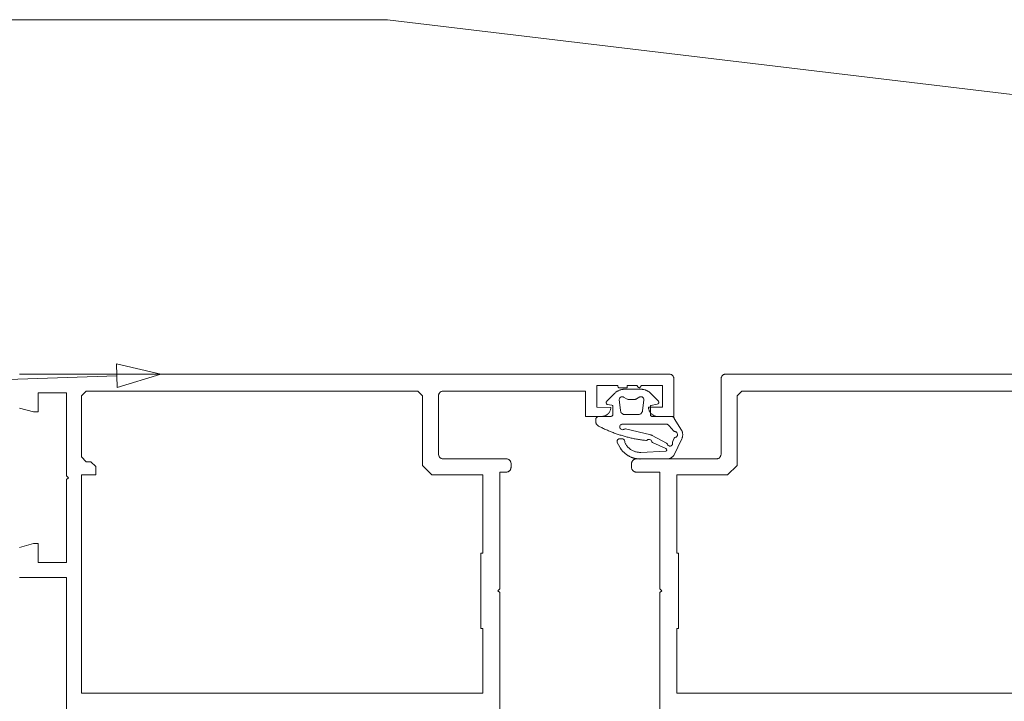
# Paper-space layout 'AD-02 DETAL MONTAŻU DRZWI' of a CAD drawing. Header units: millimetres. Extents: x 0 to 594, y 0 to 550.
# Tile 76 of 99: x 131 to 152, y 486 to 500. Entities that reach past the tile are written whole.
import ezdxf
from ezdxf.xclip import XClip

# ---------------------------------------------------------------- set-up
doc = ezdxf.new("R2010")
doc.units = ezdxf.units.MM
doc.header["$MEASUREMENT"] = 0
doc.header["$XCLIPFRAME"] = 0
doc.layers.add('A_stolarka_Nr_pióra__1', color=7, linetype='Continuous', lineweight=20)
doc.layers.add('A_stolarka_Nr_pióra__2', color=8, linetype='Continuous', lineweight=13)
doc.layers.add('A_stolarka_Nr_pióra__170', color=7, linetype='Continuous', lineweight=5, true_color=0x1c1c1c)
doc.layers.add('A_stolarka_Nr_pióra__7', color=7, linetype='Continuous', lineweight=18, true_color=0x171717)

# ---------------------------------------------------------------- blocks, each defined once
blk = doc.blocks.new('Rysunek_1_1', base_point=(-46422.798, -26825.258))
at = {"layer": 'A_stolarka_Nr_pióra__1', "color": 7, "linetype": 'Continuous', "lineweight": 20, "ltscale": 0.2, "flags": 128}
for points in [[(130.586, 491.945), (130.886, 491.865), (130.986, 491.865), (130.986, 492.265), (131.586, 492.265), (131.586, 490.505), (131.626, 490.465), (131.586, 490.425), (131.586, 488.665), (130.986, 488.665), (130.986, 489.065), (130.886, 489.065), (130.586, 488.985)], [(130.586, 488.345), (131.586, 488.345), (131.586, 485.513)], [(140.787, 485.51), (140.786, 488.025), (140.746, 488.065), (140.786, 488.105), (140.786, 490.585), (140.926, 490.585), (140.936, 490.585), (140.95, 490.588), (140.962, 490.592), (140.971, 490.596), (140.98, 490.601), (140.988, 490.606), (140.998, 490.615), (141.005, 490.623), (141.012, 490.634), (141.017, 490.643), (141.021, 490.652), (141.024, 490.662), (141.025, 490.672), (141.026, 490.682), (141.026, 490.765), (141.026, 490.775), (141.024, 490.785), (141.022, 490.795), (141.018, 490.804), (141.014, 490.813), (141.009, 490.822), (141.003, 490.829), (140.996, 490.837), (140.986, 490.845), (140.977, 490.851), (140.968, 490.856), (140.959, 490.859), (140.946, 490.863), (140.933, 490.865), (139.586, 490.865), (139.576, 490.865), (139.563, 490.868), (139.55, 490.872), (139.541, 490.876), (139.533, 490.881), (139.524, 490.886), (139.517, 490.893), (139.51, 490.9), (139.504, 490.908), (139.497, 490.92), (139.493, 490.929), (139.49, 490.939), (139.488, 490.948), (139.487, 490.958), (139.486, 492.205), (139.487, 492.215), (139.488, 492.225), (139.491, 492.235), (139.494, 492.244), (139.499, 492.253), (139.506, 492.264), (139.512, 492.272), (139.519, 492.279), (139.53, 492.287), (139.541, 492.294), (139.55, 492.298), (139.563, 492.302), (139.573, 492.304), (139.586, 492.305), (142.606, 492.305), (142.606, 491.765), (142.946, 491.765), (142.96, 491.765), (142.973, 491.767), (142.986, 491.769), (142.999, 491.772), (143.012, 491.776), (143.024, 491.781), (143.037, 491.786), (143.048, 491.793), (143.06, 491.8), (143.07, 491.808), (143.081, 491.817), (143.09, 491.826), (143.099, 491.836), (143.107, 491.846), (143.115, 491.857), (143.122, 491.869), (143.128, 491.881), (143.133, 491.893), (143.137, 491.906), (143.141, 491.919), (143.144, 491.932), (143.145, 491.945), (143.146, 491.958), (142.846, 491.965), (142.846, 492.425), (143.296, 492.425), (143.296, 492.4), (143.299, 492.389), (143.305, 492.381), (143.315, 492.376), (143.471, 492.375), (143.482, 492.377), (143.49, 492.384), (143.496, 492.393), (143.496, 492.425), (143.696, 492.425), (143.726, 492.385), (143.735, 492.378), (143.745, 492.375), (143.756, 492.377), (143.764, 492.383), (143.796, 492.425), (144.246, 492.425), (144.246, 491.965), (143.946, 491.965), (143.947, 491.952), (143.948, 491.938), (143.95, 491.925), (143.954, 491.912), (143.957, 491.899), (143.962, 491.887), (143.968, 491.875), (143.974, 491.863), (143.981, 491.852), (143.989, 491.841), (143.998, 491.831), (144.007, 491.821), (144.017, 491.812), (144.028, 491.804), (144.039, 491.796), (144.05, 491.79), (144.062, 491.784), (144.075, 491.778), (144.087, 491.774), (144.1, 491.77), (144.113, 491.768), (144.126, 491.766), (144.14, 491.765), (144.486, 491.765), (144.486, 492.565), (144.486, 492.575), (144.484, 492.585), (144.482, 492.595), (144.478, 492.604), (144.472, 492.616), (144.467, 492.624), (144.461, 492.632), (144.453, 492.639), (144.443, 492.647), (144.431, 492.654), (144.419, 492.659), (144.406, 492.663), (144.396, 492.664), (130.586, 492.665)], [(154.386, 492.665), (145.586, 492.665), (145.576, 492.664), (145.563, 492.662), (145.55, 492.658), (145.541, 492.654), (145.533, 492.649), (145.524, 492.643), (145.517, 492.637), (145.51, 492.629), (145.504, 492.622), (145.497, 492.61), (145.493, 492.601), (145.49, 492.591), (145.488, 492.582), (145.487, 492.572), (145.486, 490.965), (145.486, 490.955), (145.484, 490.945), (145.482, 490.935), (145.478, 490.926), (145.472, 490.914), (145.467, 490.906), (145.461, 490.898), (145.451, 490.889), (145.443, 490.882), (145.431, 490.876), (145.419, 490.87), (145.41, 490.868), (145.4, 490.866), (145.386, 490.865), (143.686, 490.865), (143.676, 490.864), (143.663, 490.862), (143.65, 490.858), (143.641, 490.854), (143.633, 490.849), (143.624, 490.843), (143.617, 490.837), (143.61, 490.829), (143.604, 490.822), (143.597, 490.81), (143.593, 490.801), (143.59, 490.791), (143.588, 490.782), (143.587, 490.772), (143.586, 490.685), (143.587, 490.675), (143.588, 490.665), (143.591, 490.655), (143.594, 490.646), (143.599, 490.637), (143.606, 490.626), (143.612, 490.618), (143.619, 490.611), (143.63, 490.602), (143.638, 490.597), (143.65, 490.592), (143.663, 490.588), (143.673, 490.586), (143.686, 490.585), (144.186, 490.585), (144.186, 488.105), (144.226, 488.065), (144.186, 488.025), (144.186, 485.5)]]:
    blk.add_lwpolyline(points, dxfattribs=at)
for points in [[(139.046, 492.305), (132.006, 492.305), (131.906, 492.205), (131.906, 490.905), (132.006, 490.805), (132.106, 490.805), (132.206, 490.705), (132.206, 490.525), (131.906, 490.525), (131.906, 485.885), (140.426, 485.885), (140.426, 487.265), (140.386, 487.265), (140.386, 488.865), (140.426, 488.865), (140.426, 490.525), (139.346, 490.525), (139.146, 490.725), (139.146, 492.205)], [(145.926, 492.305), (152.966, 492.305), (153.066, 492.205), (153.066, 490.905), (152.966, 490.805), (152.866, 490.805), (152.766, 490.705), (152.766, 490.525), (153.066, 490.525), (153.066, 485.885), (144.546, 485.885), (144.546, 487.265), (144.586, 487.265), (144.586, 488.865), (144.546, 488.865), (144.546, 490.525), (145.626, 490.525), (145.826, 490.725), (145.826, 492.205)]]:
    blk.add_lwpolyline(points, close=True, dxfattribs=at)
at = {"layer": 'A_stolarka_Nr_pióra__170', "color": 250, "linetype": 'Continuous', "lineweight": 5, "ltscale": 0.2, "true_color": 0x1c1c1c}
for p, q in [((138.404, 500.194), (89.43, 500.194)), ((200.261, 492.776), (138.404, 500.194)), ((132.654, 492.632), (94.708, 491.301))]:
    blk.add_line(p, q, dxfattribs=at)
at = {"layer": 'A_stolarka_Nr_pióra__2', "color": 8, "linetype": 'Continuous', "lineweight": 13, "ltscale": 0.2, "flags": 128}
for points in [[(143.458, 491.182), (143.447, 491.201), (143.443, 491.21), (143.442, 491.221), (143.443, 491.232), (143.442, 491.243), (143.439, 491.253), (143.434, 491.263), (143.428, 491.272), (143.421, 491.279), (143.412, 491.285), (143.402, 491.29), (143.391, 491.292), (143.336, 491.293), (143.326, 491.292), (143.315, 491.289), (143.306, 491.284), (143.297, 491.278), (143.29, 491.27), (143.284, 491.261), (143.28, 491.252), (143.277, 491.241), (143.277, 491.231), (143.278, 491.22), (143.281, 491.21), (143.337, 491.112), (143.343, 491.102), (143.349, 491.093), (143.355, 491.083), (143.361, 491.074), (143.368, 491.065), (143.374, 491.056), (143.381, 491.048), (143.389, 491.039), (143.396, 491.031), (143.403, 491.022), (143.411, 491.014), (143.419, 491.006), (143.427, 490.999), (143.435, 490.991), (143.443, 490.984), (143.452, 490.976), (143.46, 490.969), (143.469, 490.963), (143.478, 490.956), (143.487, 490.95), (143.497, 490.943), (143.506, 490.938), (143.516, 490.932), (143.525, 490.926), (143.535, 490.921), (143.545, 490.916), (143.555, 490.911), (143.565, 490.906), (143.575, 490.902), (143.586, 490.897), (143.596, 490.893), (143.607, 490.89), (143.617, 490.886), (143.628, 490.883), (143.638, 490.88), (143.649, 490.877), (143.66, 490.874), (143.671, 490.872), (143.682, 490.87), (143.693, 490.868), (143.704, 490.867), (143.715, 490.865), (143.726, 490.864), (143.737, 490.863), (143.748, 490.863), (143.759, 490.862), (143.771, 490.862), (144.338, 490.863), (144.349, 490.863), (144.361, 490.864), (144.372, 490.866), (144.383, 490.868), (144.394, 490.871), (144.405, 490.875), (144.415, 490.88), (144.425, 490.885), (144.435, 490.891), (144.444, 490.898), (144.453, 490.905), (144.461, 490.913), (144.468, 490.922), (144.475, 490.931), (144.482, 490.94), (144.652, 491.292), (144.658, 491.304), (144.662, 491.316), (144.666, 491.328), (144.669, 491.34), (144.671, 491.353), (144.672, 491.366), (144.672, 491.379), (144.672, 491.391), (144.671, 491.404), (144.669, 491.417), (144.666, 491.429), (144.662, 491.441), (144.658, 491.453), (144.653, 491.465), (144.647, 491.476), (144.493, 491.726), (144.489, 491.736), (144.482, 491.745), (144.474, 491.752), (144.465, 491.758), (144.455, 491.762), (144.445, 491.764), (144.026, 491.765), (144.016, 491.766), (144.006, 491.771), (143.998, 491.777), (143.991, 491.786), (143.988, 491.796), (143.986, 491.985), (143.989, 491.994), (143.996, 492.002), (144.133, 492.027), (144.144, 492.031), (144.153, 492.037), (144.16, 492.045), (144.165, 492.056), (144.166, 492.067), (144.165, 492.078), (144.16, 492.088), (143.993, 492.257), (143.985, 492.264), (143.978, 492.271), (143.966, 492.28), (143.958, 492.286), (143.95, 492.292), (143.942, 492.298), (143.929, 492.306), (143.92, 492.31), (143.911, 492.315), (143.898, 492.321), (143.884, 492.327), (143.874, 492.33), (143.865, 492.333), (143.85, 492.337), (143.84, 492.339), (143.83, 492.341), (143.82, 492.342), (143.81, 492.343), (143.796, 492.345), (143.785, 492.345), (143.439, 492.345), (143.424, 492.345), (143.409, 492.343), (143.399, 492.342), (143.39, 492.341), (143.38, 492.339), (143.37, 492.337), (143.36, 492.334), (143.346, 492.33), (143.336, 492.327), (143.327, 492.323), (143.313, 492.317), (143.3, 492.31), (143.291, 492.306), (143.282, 492.3), (143.274, 492.295), (143.261, 492.286), (143.253, 492.28), (143.242, 492.271), (143.234, 492.264), (143.227, 492.257), (143.058, 492.088), (143.051, 492.079), (143.048, 492.069), (143.047, 492.058), (143.049, 492.047), (143.054, 492.037), (143.061, 492.029), (143.071, 492.023), (143.17, 492.004), (143.179, 492), (143.185, 491.992), (143.186, 491.805), (143.185, 491.794), (143.181, 491.785), (143.174, 491.776), (143.166, 491.77), (143.156, 491.766), (142.886, 491.765), (142.874, 491.764), (142.863, 491.76), (142.853, 491.754), (142.845, 491.748), (142.838, 491.741), (142.833, 491.732), (142.829, 491.723), (142.827, 491.711), (142.826, 491.652), (142.827, 491.642), (142.829, 491.631), (142.831, 491.621), (142.835, 491.611), (142.84, 491.602), (142.845, 491.593), (142.852, 491.585), (142.859, 491.578), (142.867, 491.571), (142.876, 491.566), (142.885, 491.561), (142.912, 491.548), (142.932, 491.538), (142.952, 491.528), (142.972, 491.518), (142.992, 491.509), (143.012, 491.499), (143.032, 491.49), (143.052, 491.481), (143.073, 491.472), (143.093, 491.463), (143.114, 491.455), (143.134, 491.446), (143.155, 491.438), (143.176, 491.43), (143.196, 491.422), (143.217, 491.414), (143.238, 491.407), (143.259, 491.399), (143.28, 491.392), (143.301, 491.385), (143.322, 491.378), (143.343, 491.371), (143.365, 491.365), (143.386, 491.358), (143.407, 491.352), (143.428, 491.346), (143.45, 491.34), (143.471, 491.334), (143.493, 491.328), (143.514, 491.323), (143.536, 491.318), (143.557, 491.313), (143.579, 491.308), (143.601, 491.303), (143.623, 491.298), (143.644, 491.294), (143.666, 491.29), (143.688, 491.286), (143.71, 491.282), (143.732, 491.278), (143.754, 491.274), (143.776, 491.271), (143.798, 491.268), (143.82, 491.265), (143.842, 491.262), (143.864, 491.259), (143.886, 491.257), (143.896, 491.256), (143.906, 491.258), (143.916, 491.263), (143.925, 491.269), (143.935, 491.274), (143.947, 491.277), (143.958, 491.278), (143.97, 491.276), (143.981, 491.272), (143.991, 491.267), (144, 491.259), (144.007, 491.25), (144.012, 491.239), (144.017, 491.23), (144.024, 491.222), (144.032, 491.215), (144.316, 491.083), (144.324, 491.077), (144.33, 491.069), (144.333, 491.059), (144.333, 491.049), (144.329, 491.04), (144.322, 491.032), (144.313, 491.027), (143.786, 491.003), (143.769, 491.002), (143.753, 491.003), (143.736, 491.004), (143.719, 491.006), (143.703, 491.009), (143.687, 491.012), (143.67, 491.016), (143.654, 491.021), (143.639, 491.027), (143.623, 491.033), (143.608, 491.041), (143.593, 491.048), (143.579, 491.057), (143.565, 491.066), (143.552, 491.076), (143.539, 491.086), (143.526, 491.097), (143.514, 491.109), (143.502, 491.121), (143.492, 491.134), (143.481, 491.147), (143.472, 491.161), (143.463, 491.175)], [(143.723, 491.805), (143.735, 491.806), (143.748, 491.808), (143.759, 491.812), (143.771, 491.817), (143.781, 491.824), (143.791, 491.832), (143.799, 491.841), (143.807, 491.851), (143.813, 491.862), (143.818, 491.873), (143.821, 491.885), (143.846, 492.119), (143.846, 492.13), (143.844, 492.141), (143.84, 492.151), (143.834, 492.161), (143.827, 492.169), (143.818, 492.176), (143.808, 492.181), (143.797, 492.184), (143.786, 492.185), (143.774, 492.184), (143.764, 492.181), (143.69, 492.138), (143.681, 492.134), (143.671, 492.13), (143.66, 492.127), (143.649, 492.125), (143.533, 492.125), (143.523, 492.125), (143.512, 492.127), (143.501, 492.13), (143.492, 492.134), (143.416, 492.177), (143.406, 492.182), (143.395, 492.184), (143.384, 492.185), (143.373, 492.183), (143.362, 492.18), (143.353, 492.174), (143.344, 492.167), (143.337, 492.159), (143.331, 492.149), (143.328, 492.138), (143.326, 492.127), (143.35, 491.894), (143.352, 491.882), (143.356, 491.87), (143.361, 491.859), (143.367, 491.848), (143.375, 491.838), (143.384, 491.83), (143.394, 491.822), (143.405, 491.816), (143.416, 491.811), (143.428, 491.807), (143.44, 491.805)], [(144.455, 491.2), (144.454, 491.211), (144.455, 491.221), (144.487, 491.294), (144.492, 491.304), (144.5, 491.312), (144.508, 491.318), (144.521, 491.323), (144.531, 491.328), (144.54, 491.334), (144.547, 491.342), (144.553, 491.351), (144.558, 491.361), (144.561, 491.371), (144.561, 491.382), (144.56, 491.393), (144.557, 491.404), (144.553, 491.413), (144.547, 491.422), (144.539, 491.43), (144.53, 491.436), (144.52, 491.441), (144.51, 491.444), (144.499, 491.446), (144.489, 491.45), (144.481, 491.455), (144.386, 491.569), (144.378, 491.577), (144.37, 491.584), (144.361, 491.591), (144.351, 491.596), (144.34, 491.6), (144.329, 491.603), (144.318, 491.604), (143.396, 491.605), (143.382, 491.603), (143.368, 491.598), (143.357, 491.59), (143.347, 491.58), (143.34, 491.567), (143.336, 491.554), (143.336, 491.539), (143.339, 491.526), (143.345, 491.513), (143.354, 491.502), (143.365, 491.493), (143.378, 491.487), (143.392, 491.485), (143.407, 491.486), (143.42, 491.49), (143.429, 491.495), (143.439, 491.499), (143.449, 491.501), (143.459, 491.5), (143.993, 491.373), (144.004, 491.37), (144.014, 491.367), (144.024, 491.363), (144.328, 491.198), (144.337, 491.192), (144.344, 491.185), (144.349, 491.176), (144.354, 491.165), (144.359, 491.156), (144.366, 491.149), (144.375, 491.143), (144.384, 491.139), (144.394, 491.136), (144.405, 491.136), (144.415, 491.137), (144.424, 491.141), (144.433, 491.146), (144.441, 491.152), (144.447, 491.161), (144.452, 491.17), (144.455, 491.18), (144.456, 491.19)]]:
    blk.add_lwpolyline(points, close=True, dxfattribs=at)
at = {"layer": 'A_stolarka_Nr_pióra__7', "color": 250, "linetype": 'Continuous', "lineweight": 18, "ltscale": 0.2, "true_color": 0x171717}
for p, q in [((132.663, 492.382), (132.645, 492.882)), ((133.586, 492.665), (132.645, 492.882)), ((133.586, 492.665), (132.663, 492.382))]:
    blk.add_line(p, q, dxfattribs=at)

psp = doc.layouts.new('AD-02 DETAL MONTAŻU DRZWI')

# ---------------------------------------------------------------- block references
at = {"color": 37, "linetype": 'Continuous', "lineweight": 5, "true_color": 0x656532}
ref = psp.add_blockref('Rysunek_1_1', (-46422.798, -26825.258), dxfattribs=at)
XClip(ref).set_block_clipping_path([(39.90003743, 274.842170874), (528.4304887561, 524.007291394)])

doc.saveas('drawing.dxf')
